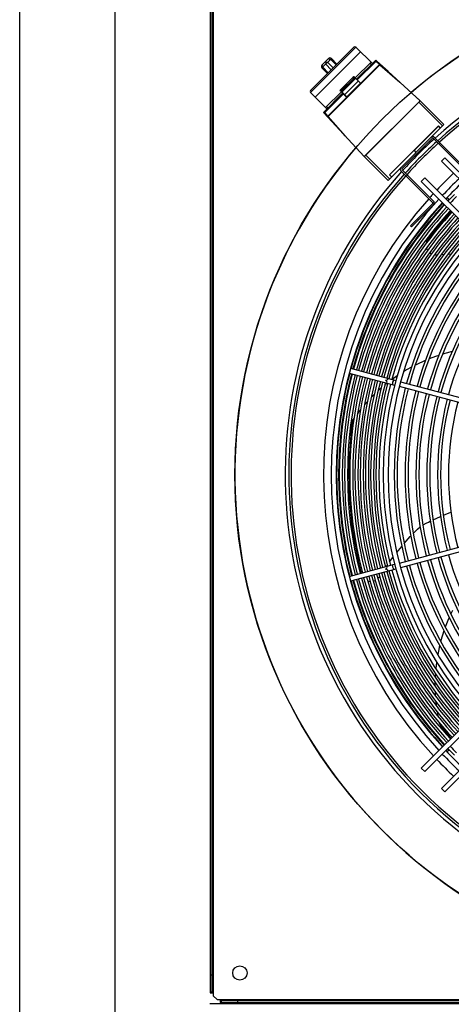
# Model space of a CAD drawing. Header units: centimetres. Extents: x -92429 to 178773, y 2337 to 428125.
# Tile 117 of 138: x 162300 to 162341, y 9605 to 9698. Entities that reach past the tile are written whole.
import ezdxf

# ---------------------------------------------------------------- set-up
doc = ezdxf.new("R2010")
doc.units = ezdxf.units.CM
doc.header["$LTSCALE"] = 50
doc.layers.add('WL_rurociągi', color=1, linetype='Continuous')
doc.layers.add('WL_urządzenia', color=1, linetype='Continuous')

msp = doc.modelspace()

# ---------------------------------------------------------------- linework, layer by layer
at = {"layer": 'WL_rurociągi'}
for p, q in [((162300.275, 8844.624, 2170), (162300.275, 9737.624, 2170)), ((162309.231, 8864.807, 2170), (162309.231, 9717.441, 2170))]:
    msp.add_line(p, q, dxfattribs=at)
at = {"layer": 'WL_urządzenia', "color": 1, "linetype": 'Continuous'}
for p, q in [((162318.156, 9703.874, 2170), (162318.156, 9606.539, 2170)), ((162318.341, 9606.632, 2170), (162318.341, 9703.781, 2170)), ((162318.434, 9703.874, 2170), (162318.434, 9606.539, 2170)), ((162327.576, 9691.121, 2170), (162331.836, 9695.381, 2170)), ((162331.64, 9695.381, 2170), (162327.576, 9691.317, 2170)), ((162328.002, 9690.695, 2170), (162332.262, 9694.955, 2170)), ((162333.37, 9693.848, 2170), (162331.836, 9695.381, 2170)), ((162329.523, 9694.313, 2170), (162328.644, 9693.434, 2170)), ((162329.26, 9694.313, 2170), (162328.644, 9693.697, 2170)), ((162328.994, 9693.784, 2170), (162329.518, 9693.26, 2170)), ((162329.697, 9693.439, 2170), (162329.173, 9693.963, 2170)), ((162329.458, 9694.249, 2170), (162329.983, 9693.725, 2170)), ((162330.047, 9693.789, 2170), (162329.523, 9694.313, 2170)), ((162331.771, 9692.497, 2170), (162333.246, 9693.972, 2170)), ((162333.666, 9694.144, 2170), (162331.895, 9692.373, 2170)), ((162333.766, 9694.113, 2170), (162331.961, 9692.307, 2170)), ((162333.272, 9693.749, 2170), (162333.147, 9693.874, 2170)), ((162333.731, 9694.145, 2170), (162337.847, 9690.354, 2170)), ((162333.733, 9694.022, 2170), (162333.796, 9694.085, 2170)), ((162333.733, 9694.022, 2170), (162334.046, 9693.751, 2170)), ((162334.864, 9693.101, 2170), (162333.81, 9694.013, 2170)), ((162329.168, 9692.91, 2170), (162328.644, 9693.434, 2170)), ((162329.232, 9692.974, 2170), (162328.708, 9693.499, 2170)), ((162334.046, 9693.751, 2170), (162329.206, 9688.911, 2170)), ((162329.235, 9688.881, 2170), (162334.076, 9693.722, 2170)), ((162334.076, 9693.722, 2170), (162334.046, 9693.751, 2170)), ((162334.076, 9693.722, 2170), (162335.948, 9692.103, 2170)), ((162331.62, 9692.622, 2170), (162330.335, 9691.337, 2170)), ((162330.434, 9691.409, 2170), (162331.548, 9692.523, 2170)), ((162331.784, 9692.458, 2170), (162330.499, 9691.173, 2170)), ((162330.506, 9691.166, 2170), (162331.791, 9692.451, 2170)), ((162330.506, 9691.337, 2170), (162331.62, 9692.451, 2170)), ((162330.514, 9691.303, 2170), (162331.654, 9692.444, 2170)), ((162331.622, 9692.427, 2170), (162330.53, 9691.335, 2170)), ((162332.04, 9692.202, 2170), (162330.756, 9690.917, 2170)), ((162330.767, 9690.905, 2170), (162332.052, 9692.19, 2170)), ((162332.253, 9691.989, 2170), (162330.969, 9690.704, 2170)), ((162331.535, 9692.51, 2170), (162331.62, 9692.425, 2170)), ((162331.548, 9692.55, 2170), (162331.654, 9692.444, 2170)), ((162331.548, 9692.524, 2170), (162331.62, 9692.451, 2170)), ((162331.556, 9692.542, 2170), (162331.628, 9692.614, 2170)), ((162331.62, 9692.622, 2170), (162332.253, 9691.989, 2170)), ((162332.262, 9692.006, 2170), (162331.646, 9692.622, 2170)), ((162329.109, 9689.587, 2170), (162327.576, 9691.121, 2170)), ((162330.584, 9691.062, 2170), (162328.813, 9689.291, 2170)), ((162330.65, 9690.996, 2170), (162328.845, 9689.191, 2170)), ((162328.985, 9689.712, 2170), (162330.46, 9691.186, 2170)), ((162330.969, 9690.704, 2170), (162330.335, 9691.337, 2170)), ((162330.335, 9691.337, 2170), (162330.335, 9691.337, 2170)), ((162330.335, 9691.311, 2170), (162330.951, 9690.695, 2170)), ((162330.343, 9691.329, 2170), (162330.415, 9691.401, 2170)), ((162330.407, 9691.409, 2170), (162330.514, 9691.303, 2170)), ((162330.506, 9691.337, 2170), (162330.434, 9691.409, 2170)), ((162330.447, 9691.422, 2170), (162330.532, 9691.337, 2170)), ((162337.847, 9690.354, 2170), (162332.603, 9685.11, 2170)), ((162332.747, 9685.228, 2170), (162337.729, 9690.21, 2170)), ((162337.664, 9690.537, 2170), (162337.656, 9690.53, 2170)), ((162340.089, 9688.112, 2170), (162337.664, 9690.537, 2170)), ((162337.729, 9690.21, 2170), (162337.754, 9690.235, 2170)), ((162339.958, 9687.981, 2170), (162337.729, 9690.21, 2170)), ((162337.754, 9690.235, 2170), (162337.778, 9690.261, 2170)), ((162337.778, 9690.261, 2170), (162337.8, 9690.285, 2170)), ((162337.8, 9690.285, 2170), (162337.818, 9690.306, 2170)), ((162337.818, 9690.306, 2170), (162337.832, 9690.324, 2170)), ((162337.832, 9690.324, 2170), (162337.842, 9690.339, 2170)), ((162337.842, 9690.339, 2170), (162337.847, 9690.349, 2170)), ((162337.847, 9690.349, 2170), (162337.847, 9690.354, 2170)), ((162332.603, 9685.11, 2170), (162328.812, 9689.226, 2170)), ((162328.935, 9689.224, 2170), (162328.872, 9689.161, 2170)), ((162329.206, 9688.911, 2170), (162328.935, 9689.224, 2170)), ((162328.944, 9689.147, 2170), (162329.856, 9688.093, 2170)), ((162329.208, 9689.685, 2170), (162329.083, 9689.81, 2170)), ((162329.235, 9688.881, 2170), (162329.206, 9688.911, 2170)), ((162330.854, 9687.009, 2170), (162329.235, 9688.881, 2170)), ((162340.089, 9688.112, 2170), (162334.845, 9682.868, 2170)), ((162339.564, 9687.981, 2170), (162334.976, 9683.393, 2170)), ((162334.989, 9683.379, 2170), (162339.578, 9687.968, 2170)), ((162339.761, 9687.784, 2170), (162339.564, 9687.981, 2170)), ((162336.156, 9683.983, 2170), (162338.975, 9686.801, 2170)), ((162342.121, 9683.786, 2170), (162339.106, 9686.801, 2170)), ((162342.219, 9683.884, 2170), (162339.204, 9686.899, 2170)), ((162339.597, 9686.31, 2170), (162339.696, 9686.408, 2170)), ((162337.28, 9685.671, 2170), (162337.464, 9685.487, 2170)), ((162337.47, 9685.493, 2170), (162337.286, 9685.677, 2170)), ((162332.427, 9685.301, 2170), (162332.42, 9685.294, 2170)), ((162332.42, 9685.294, 2170), (162334.845, 9682.868, 2170)), ((162332.603, 9685.11, 2170), (162332.608, 9685.11, 2170)), ((162332.608, 9685.11, 2170), (162332.618, 9685.115, 2170)), ((162332.618, 9685.115, 2170), (162332.633, 9685.125, 2170)), ((162332.633, 9685.125, 2170), (162332.651, 9685.139, 2170)), ((162332.651, 9685.139, 2170), (162332.672, 9685.157, 2170)), ((162332.672, 9685.157, 2170), (162332.696, 9685.179, 2170)), ((162332.696, 9685.179, 2170), (162332.722, 9685.203, 2170)), ((162332.722, 9685.203, 2170), (162332.747, 9685.228, 2170)), ((162334.976, 9682.999, 2170), (162332.747, 9685.228, 2170)), ((162340.187, 9684.999, 2170), (162339.859, 9684.671, 2170)), ((162339.859, 9684.671, 2170), (162363.825, 9660.705, 2170)), ((162364.216, 9660.97, 2170), (162340.187, 9684.999, 2170)), ((162336.058, 9683.753, 2170), (162339.073, 9680.738, 2170)), ((162339.171, 9680.836, 2170), (162336.156, 9683.851, 2170)), ((162334.976, 9683.393, 2170), (162335.173, 9683.196, 2170)), ((162336.549, 9683.262, 2170), (162336.648, 9683.36, 2170)), ((162338.286, 9683.098, 2170), (162337.959, 9682.77, 2170)), ((162337.959, 9682.77, 2170), (162361.987, 9658.742, 2170)), ((162362.252, 9659.132, 2170), (162338.286, 9683.098, 2170)), ((162339.073, 9680.738, 2170), (162339.157, 9680.823, 2170)), ((162339.157, 9680.823, 2170), (162339.171, 9680.836, 2170)), ((162340.392, 9681.254, 2170), (162340.599, 9681.047, 2170)), ((162339.007, 9680.672, 2170), (162336.943, 9678.608, 2170)), ((162339.106, 9680.574, 2170), (162337.041, 9678.509, 2170)), ((162340.768, 9679.96, 2170), (162339.381, 9678.357, 2170)), ((162337.696, 9679.165, 2170), (162337.598, 9679.263, 2170)), ((162337.041, 9678.509, 2170), (162336.943, 9678.608, 2170)), ((162339.381, 9678.357, 2170), (162338.595, 9677.359, 2170)), ((162338.468, 9677.13, 2170), (162338.42, 9676.955, 2170)), ((162338.551, 9677.296, 2170), (162338.468, 9677.13, 2170)), ((162338.595, 9677.359, 2170), (162338.551, 9677.296, 2170)), ((162338.42, 9676.955, 2170), (162338.415, 9676.928, 2170)), ((162338.453, 9676.509, 2170), (162338.486, 9676.422, 2170)), ((162338.486, 9676.422, 2170), (162338.558, 9676.291, 2170)), ((162338.748, 9676.08, 2170), (162338.836, 9676.016, 2170)), ((162338.836, 9676.016, 2170), (162338.928, 9675.965, 2170)), ((162339.209, 9675.88, 2170), (162339.352, 9675.872, 2170)), ((162339.352, 9675.872, 2170), (162339.413, 9675.875, 2170)), ((162339.413, 9675.875, 2170), (162339.472, 9675.88, 2170)), ((162339.839, 9675.909, 2170), (162339.844, 9675.909, 2170)), ((162339.844, 9675.909, 2170), (162340.118, 9675.928, 2170)), ((162340.483, 9675.949, 2170), (162340.76, 9675.962, 2170)), ((162339.306, 9666.32, 2170), (162338.689, 9666.089, 2170)), ((162339.613, 9666.425, 2170), (162339.306, 9666.32, 2170)), ((162340.287, 9666.629, 2170), (162339.957, 9666.533, 2170)), ((162340.863, 9666.779, 2170), (162340.287, 9666.629, 2170)), ((162331.323, 9665.207, 2170), (162335.576, 9664.068, 2170)), ((162337.044, 9665.32, 2170), (162336.588, 9665.064, 2170)), ((162337.485, 9665.549, 2170), (162337.399, 9665.506, 2170)), ((162338.339, 9665.944, 2170), (162337.485, 9665.549, 2170)), ((162331.203, 9664.76, 2170), (162335.456, 9663.62, 2170)), ((162335.7, 9664.505, 2170), (162335.216, 9664.164, 2170)), ((162336.588, 9665.064, 2170), (162336.299, 9664.891, 2170)), ((162334.183, 9663.338, 2170), (162334.019, 9663.194, 2170)), ((162334.75, 9663.809, 2170), (162334.546, 9663.644, 2170)), ((162350.41, 9659.613, 2170), (162335.904, 9663.5, 2170)), ((162336.024, 9663.948, 2170), (162350.53, 9660.061, 2170)), ((162333.543, 9662.75, 2170), (162333.266, 9662.473, 2170)), ((162334.019, 9663.194, 2170), (162333.906, 9663.091, 2170)), ((162332.904, 9662.091, 2170), (162332.628, 9661.781, 2170)), ((162331.619, 9660.488, 2170), (162331.541, 9660.354, 2170)), ((162331.637, 9660.514, 2170), (162331.619, 9660.488, 2170)), ((162332.268, 9661.351, 2170), (162331.994, 9661.001, 2170)), ((162331.46, 9660.08, 2170), (162331.376, 9659.412, 2170)), ((162331.479, 9660.181, 2170), (162331.46, 9660.08, 2170)), ((162331.541, 9660.354, 2170), (162331.479, 9660.181, 2170)), ((162331.376, 9659.412, 2170), (162331.151, 9656.33, 2170)), ((162331.151, 9656.33, 2170), (162331.188, 9653.219, 2170)), ((162331.188, 9653.219, 2170), (162331.488, 9650.128, 2170)), ((162361.987, 9651.672, 2170), (162337.959, 9627.643, 2170)), ((162338.286, 9627.316, 2170), (162362.252, 9651.282, 2170)), ((162339.068, 9650.97, 2170), (162339.771, 9651.283, 2170)), ((162340.036, 9651.396, 2170), (162340.579, 9651.617, 2170)), ((162340.579, 9651.617, 2170), (162340.746, 9651.682, 2170)), ((162335.904, 9646.913, 2170), (162350.41, 9650.8, 2170)), ((162350.53, 9650.353, 2170), (162336.024, 9646.466, 2170)), ((162337.621, 9650.108, 2170), (162337.86, 9650.299, 2170)), ((162338.113, 9650.475, 2170), (162338.145, 9650.496, 2170)), ((162338.145, 9650.496, 2170), (162338.416, 9650.655, 2170)), ((162338.416, 9650.655, 2170), (162338.628, 9650.763, 2170)), ((162338.628, 9650.763, 2170), (162338.805, 9650.848, 2170)), ((162331.488, 9650.128, 2170), (162332.042, 9647.104, 2170)), ((162336.358, 9648.745, 2170), (162336.932, 9649.404, 2170)), ((162336.932, 9649.404, 2170), (162336.974, 9649.451, 2170)), ((162337.209, 9649.71, 2170), (162337.221, 9649.723, 2170)), ((162337.221, 9649.723, 2170), (162337.378, 9649.885, 2170)), ((162337.378, 9649.885, 2170), (162337.621, 9650.108, 2170)), ((162363.825, 9649.708, 2170), (162339.859, 9625.742, 2170)), ((162340.187, 9625.415, 2170), (162364.216, 9649.443, 2170)), ((162335.664, 9647.896, 2170), (162336.131, 9648.473, 2170)), ((162331.203, 9645.654, 2170), (162335.456, 9646.793, 2170)), ((162332.042, 9647.104, 2170), (162332.322, 9645.954, 2170)), ((162334.687, 9646.587, 2170), (162334.779, 9646.716, 2170)), ((162334.991, 9647.01, 2170), (162335.299, 9647.423, 2170)), ((162335.576, 9646.346, 2170), (162331.323, 9645.206, 2170)), ((162334.253, 9645.957, 2170), (162334.256, 9645.962, 2170)), ((162334.256, 9645.962, 2170), (162334.281, 9645.998, 2170)), ((162332.518, 9645.526, 2170), (162332.554, 9645.484, 2170)), ((162332.554, 9645.484, 2170), (162332.574, 9645.463, 2170)), ((162332.927, 9645.235, 2170), (162333.015, 9645.208, 2170)), ((162333.015, 9645.208, 2170), (162333.163, 9645.183, 2170)), ((162333.447, 9645.203, 2170), (162333.551, 9645.233, 2170)), ((162333.551, 9645.233, 2170), (162333.648, 9645.274, 2170)), ((162333.888, 9645.444, 2170), (162333.982, 9645.551, 2170)), ((162333.982, 9645.551, 2170), (162334.017, 9645.601, 2170)), ((162334.017, 9645.601, 2170), (162334.05, 9645.651, 2170)), ((162340.885, 9642.44, 2170), (162340.736, 9642.131, 2170)), ((162340.458, 9641.505, 2170), (162340.218, 9640.892, 2170)), ((162340.586, 9641.803, 2170), (162340.458, 9641.505, 2170)), ((162340.091, 9640.535, 2170), (162339.813, 9639.635, 2170)), ((162339.813, 9639.635, 2170), (162339.788, 9639.543, 2170)), ((162339.574, 9638.644, 2170), (162339.509, 9638.314, 2170)), ((162339.688, 9639.154, 2170), (162339.574, 9638.644, 2170)), ((162339.395, 9637.61, 2170), (162339.32, 9636.983, 2170)), ((162339.282, 9636.531, 2170), (162339.262, 9636.177, 2170)), ((162339.246, 9635.702, 2170), (162339.244, 9635.484, 2170)), ((162339.244, 9635.484, 2170), (162339.245, 9635.331, 2170)), ((162339.256, 9634.833, 2170), (162339.276, 9634.442, 2170)), ((162339.318, 9633.917, 2170), (162339.363, 9633.505, 2170)), ((162339.442, 9632.949, 2170), (162339.518, 9632.511, 2170)), ((162339.642, 9631.92, 2170), (162339.649, 9631.89, 2170)), ((162339.649, 9631.89, 2170), (162339.696, 9631.742, 2170)), ((162339.696, 9631.742, 2170), (162339.784, 9631.58, 2170)), ((162339.784, 9631.58, 2170), (162339.846, 9631.498, 2170)), ((162339.846, 9631.498, 2170), (162340.286, 9630.989, 2170)), ((162340.286, 9630.989, 2170), (162340.768, 9630.453, 2170)), ((162340.599, 9629.366, 2170), (162340.392, 9629.159, 2170)), ((162337.959, 9627.643, 2170), (162338.286, 9627.316, 2170)), ((162339.859, 9625.742, 2170), (162340.187, 9625.415, 2170)), ((162318.156, 9608.208, 2170), (162318.341, 9608.208, 2170)), ((162318.156, 9606.632, 2170), (162318.341, 9606.632, 2170)), ((162318.156, 9606.539, 2170), (162318.434, 9606.539, 2170)), ((162318.341, 9606.539, 2170), (162318.341, 9606.632, 2170)), ((162318.434, 9606.539, 2170), (162318.434, 9606.261, 2170)), ((162318.434, 9606.261, 2170), (162318.805, 9605.89, 2170)), ((162318.805, 9605.89, 2170), (162319.083, 9605.89, 2170)), ((162319.083, 9605.89, 2170), (162416.418, 9605.89, 2170)), ((162319.083, 9605.89, 2170), (162319.083, 9605.612, 2170)), ((162318.11, 9605.519, 2170), (162417.391, 9605.519, 2170)), ((162319.176, 9605.798, 2170), (162319.083, 9605.798, 2170)), ((162416.418, 9605.612, 2170), (162319.083, 9605.612, 2170)), ((162319.176, 9605.798, 2170), (162319.176, 9605.612, 2170)), ((162416.325, 9605.798, 2170), (162319.176, 9605.798, 2170)), ((162320.752, 9605.612, 2170), (162320.752, 9605.798, 2170))]:
    msp.add_line(p, q, dxfattribs=at)
for points in [[(162328.952, 9694.005, -0.393689), (162328.994, 9693.784)], [(162329.173, 9693.963, -0.393689), (162328.952, 9694.005)], [(162329.26, 9694.313, 0.353945), (162329.458, 9694.249)], [(162333.81, 9694.013, -0.383826), (162333.733, 9694.022)], [(162328.708, 9693.499, 0.353945), (162328.644, 9693.697)], [(162334.046, 9693.751, 0.395256), (162334.108, 9693.755)], [(162334.076, 9693.722, 0.050409), (162334.108, 9693.755)], [(162334.076, 9693.722, 0.039903), (162334.108, 9693.755)], [(162331.548, 9692.55, -0.350781), (162331.535, 9692.51)], [(162331.556, 9692.542, -0.308911), (162331.548, 9692.524)], [(162331.622, 9692.427, -0.372564), (162331.623, 9692.45)], [(162331.623, 9692.45, 0.213001), (162331.62, 9692.451)], [(162331.622, 9692.427, 0.080505), (162331.654, 9692.444)], [(162331.654, 9692.444, -0.05258), (162331.623, 9692.45)], [(162331.646, 9692.622, -0.308911), (162331.628, 9692.614)], [(162331.813, 9692.455, -0.408521), (162331.784, 9692.458)], [(162331.791, 9692.451, 0.390705), (162331.813, 9692.455)], [(162332.066, 9692.202, -0.413807), (162332.04, 9692.202)], [(162332.066, 9692.202, -0.039959), (162332.052, 9692.19)], [(162332.262, 9692.006, 0.279695), (162332.253, 9691.989)], [(162330.343, 9691.329, -0.308911), (162330.335, 9691.311)], [(162330.447, 9691.422, -0.350781), (162330.407, 9691.409)], [(162330.434, 9691.409, -0.308911), (162330.415, 9691.401)], [(162330.499, 9691.173, -0.408521), (162330.502, 9691.144)], [(162330.502, 9691.144, 0.390705), (162330.506, 9691.166)], [(162330.506, 9691.337, 0.213001), (162330.507, 9691.334)], [(162330.507, 9691.334, -0.372564), (162330.53, 9691.335)], [(162330.507, 9691.334, -0.05258), (162330.514, 9691.303)], [(162330.514, 9691.303, 0.080505), (162330.53, 9691.335)], [(162330.756, 9690.917, -0.413807), (162330.755, 9690.891)], [(162330.767, 9690.905, -0.039959), (162330.755, 9690.891)], [(162330.969, 9690.704, 0.279695), (162330.951, 9690.695)], [(162328.935, 9689.224, -0.383826), (162328.944, 9689.147)], [(162329.202, 9688.849, 0.395256), (162329.206, 9688.911)], [(162329.202, 9688.849, 0.050409), (162329.235, 9688.881)], [(162329.235, 9688.881, -0.039903), (162329.202, 9688.849)], [(162337.27, 9685.687, 0.207794), (162337.286, 9685.677)], [(162337.27, 9685.687, -0.207794), (162337.28, 9685.671)], [(162334.734, 9663.814, 0.407676), (162334.613, 9664.086, 0.407676), (162334.854, 9664.261)], [(162335.252, 9663.675, 0.037253), (162335.303, 9663.901, 0.037253), (162335.372, 9664.122)], [(162334.854, 9646.152, 0.407676), (162334.613, 9646.327, 0.407676), (162334.734, 9646.6)], [(162335.372, 9646.291, 0.037253), (162335.303, 9646.512, 0.037253), (162335.252, 9646.738)]]:
    msp.add_lwpolyline(points, format="xyb", dxfattribs=at)
for centre, radius in [((162367.75, 9655.207, 2170), 47.277), ((162320.937, 9608.393, 2170), 0.672), ((162320.937, 9608.393, 2170), 0.672)]:
    msp.add_circle(centre, radius, dxfattribs=at)
for centre, radius, start, end in [((162367.75, 9655.207, 2170), 47.277, 139.44157, 130.55843), ((162367.75, 9655.207, 2170), 42.566, 137.99606, 132.00394), ((162367.75, 9655.207, 2170), 42.222, 138.02047, 131.97953), ((162367.75, 9655.207, 2170), 42.012, 138.03557, 131.96443), ((162331.738, 9695.283, 2170), 0.139, 45, 135), ((162329.391, 9694.182, 2170), 0.185, 45, 135), ((162333.699, 9694.111, 2170), 0.0464, 47.35465, 135), ((162328.775, 9693.566, 2170), 0.185, 135, 225), ((162331.561, 9692.537, 2170), 0.0185, 135, 225), ((162331.633, 9692.609, 2170), 0.0185, 45, 135), ((162331.607, 9692.438, 2170), 0.0185, 315, 45), ((162327.674, 9691.219, 2170), 0.139, 135, 225), ((162330.348, 9691.324, 2170), 0.0185, 135, 225), ((162330.42, 9691.396, 2170), 0.0185, 45, 135), ((162330.519, 9691.35, 2170), 0.0185, 225, 315), ((162328.846, 9689.258, 2170), 0.0464, 135, 222.64535), ((162367.75, 9655.207, 2170), 42.566, 132.19134, 137.80866), ((162367.75, 9655.207, 2170), 42.222, 132.16846, 137.83154), ((162339.04, 9686.736, 2170), 0.232, 45, 135), ((162339.04, 9686.736, 2170), 0.0927, 45, 135), ((162367.75, 9655.207, 2170), 42.012, 132.15432, 137.84568), ((162336.221, 9683.917, 2170), 0.232, 135, 225), ((162336.221, 9683.917, 2170), 0.0927, 135, 225), ((162367.75, 9655.207, 2170), 38.964, 133.36403, 136.63597), ((162367.75, 9655.207, 2170), 38.239, 133.33298, 136.66702), ((162367.75, 9655.207, 2170), 37.775, 133.31252, 136.68748), ((162367.75, 9655.207, 2170), 38.964, 138.27327, 222.68206), ((162367.75, 9655.207, 2170), 38.239, 137.36195, 222.63805), ((162367.75, 9655.207, 2170), 38.964, 137.31794, 138.06849), ((162338.942, 9680.738, 2170), 0.232, 315, 21.42182), ((162367.75, 9655.207, 2170), 37.729, 136.4079, 136.68956), ((162367.75, 9655.207, 2170), 37.544, 136.41485, 136.6979), ((162367.75, 9655.207, 2170), 37.483, 135.35425, 136.70065), ((162367.75, 9655.207, 2170), 37.205, 135.3569, 136.71337), ((162367.75, 9655.207, 2170), 37.775, 137.39095, 222.60905), ((162367.75, 9655.207, 2170), 37.729, 137.39389, 164.64806), ((162367.75, 9655.207, 2170), 37.544, 137.40572, 164.64632), ((162367.75, 9655.207, 2170), 37.483, 137.40961, 164.64575), ((162367.75, 9655.207, 2170), 37.205, 137.42763, 164.6431), ((162367.75, 9655.207, 2170), 36.992, 137.4416, 164.64105), ((162367.75, 9655.207, 2170), 36.714, 137.4601, 164.63833), ((162338.942, 9680.738, 2170), 0.0927, 315, 45), ((162367.75, 9655.207, 2170), 36.501, 137.47444, 164.63622), ((162367.75, 9655.207, 2170), 36.223, 137.49345, 164.63343), ((162367.75, 9655.207, 2170), 36.011, 137.50819, 164.63126), ((162367.75, 9655.207, 2170), 35.732, 137.52772, 164.62839), ((162367.75, 9655.207, 2170), 35.52, 137.54287, 164.62617), ((162367.75, 9655.207, 2170), 35.242, 137.56294, 164.62322), ((162367.75, 9655.207, 2170), 35.029, 137.57852, 164.62093), ((162367.75, 9655.207, 2170), 34.751, 137.59916, 164.6179), ((162367.75, 9655.207, 2170), 34.538, 137.61518, 164.61555), ((162367.75, 9655.207, 2170), 34.26, 137.63642, 164.61242), ((162367.75, 9655.207, 2170), 34.048, 137.6529, 164.61), ((162367.75, 9655.207, 2170), 33.372, 137.70664, 222.29336), ((162367.75, 9655.207, 2170), 32.908, 137.74479, 222.25521), ((162367.75, 9655.207, 2170), 33.769, 137.67476, 164.60679), ((162367.75, 9655.207, 2170), 32.329, 137.79404, 164.58927), ((162367.75, 9655.207, 2170), 32.051, 137.81831, 164.58571), ((162367.75, 9655.207, 2170), 31.31, 137.88505, 164.5759), ((162367.75, 9655.207, 2170), 31.032, 137.91093, 164.5721), ((162367.75, 9655.207, 2170), 30.291, 137.98219, 164.56164), ((162367.75, 9655.207, 2170), 30.013, 138.00985, 164.55757), ((162367.75, 9655.207, 2170), 29.272, 138.0861, 164.54638), ((162367.75, 9655.207, 2170), 28.994, 138.11574, 164.54203), ((162367.75, 9655.207, 2170), 28.253, 138.19752, 164.53002), ((162367.75, 9655.207, 2170), 37.729, 165.35194, 194.64806), ((162367.75, 9655.207, 2170), 37.544, 165.35368, 194.64632), ((162367.75, 9655.207, 2170), 37.483, 165.35425, 194.64575), ((162367.75, 9655.207, 2170), 37.205, 165.3569, 194.6431), ((162367.75, 9655.207, 2170), 36.992, 165.35895, 194.64105), ((162367.75, 9655.207, 2170), 36.714, 165.36167, 194.63833), ((162367.75, 9655.207, 2170), 36.501, 165.36378, 194.63622), ((162367.75, 9655.207, 2170), 36.223, 165.36657, 194.63343), ((162367.75, 9655.207, 2170), 36.011, 165.36874, 194.63126), ((162367.75, 9655.207, 2170), 35.732, 165.37161, 194.62839), ((162367.75, 9655.207, 2170), 35.52, 165.37383, 194.62617), ((162367.75, 9655.207, 2170), 35.242, 165.37678, 194.62322), ((162367.75, 9655.207, 2170), 35.029, 165.37907, 194.62093), ((162367.75, 9655.207, 2170), 34.751, 165.3821, 194.6179), ((162367.75, 9655.207, 2170), 34.538, 165.38445, 194.61555), ((162367.75, 9655.207, 2170), 34.26, 165.38757, 194.61243), ((162367.75, 9655.207, 2170), 34.048, 165.39, 194.61), ((162367.75, 9655.207, 2170), 33.769, 165.39321, 194.60679), ((162367.75, 9655.207, 2170), 32.329, 165.41073, 194.58927), ((162367.75, 9655.207, 2170), 32.051, 165.41429, 194.58571), ((162367.75, 9655.207, 2170), 31.31, 165.4241, 194.5759), ((162367.75, 9655.207, 2170), 31.032, 165.4279, 194.5721), ((162367.75, 9655.207, 2170), 30.291, 165.43836, 194.56164), ((162367.75, 9655.207, 2170), 30.013, 165.44243, 194.55757), ((162367.75, 9655.207, 2170), 29.272, 165.45362, 194.54638), ((162367.75, 9655.207, 2170), 28.994, 165.45797, 194.54203), ((162367.75, 9655.207, 2170), 28.253, 165.46998, 194.53002), ((162367.75, 9655.207, 2170), 27.975, 165.47466, 194.52534), ((162367.75, 9655.207, 2170), 27.234, 165.48757, 194.51243), ((162367.75, 9655.207, 2170), 28.253, 195.46998, 221.80248), ((162367.75, 9655.207, 2170), 32.329, 195.41073, 222.20596), ((162367.75, 9655.207, 2170), 32.051, 195.41429, 222.18169), ((162367.75, 9655.207, 2170), 31.31, 195.4241, 222.11495), ((162367.75, 9655.207, 2170), 31.032, 195.4279, 222.08907), ((162367.75, 9655.207, 2170), 30.291, 195.43836, 222.01781), ((162367.75, 9655.207, 2170), 30.013, 195.44243, 221.99015), ((162367.75, 9655.207, 2170), 29.272, 195.45362, 221.9139), ((162367.75, 9655.207, 2170), 28.994, 195.45797, 221.88426), ((162367.75, 9655.207, 2170), 36.011, 195.36874, 222.49181), ((162367.75, 9655.207, 2170), 35.732, 195.37161, 222.47228), ((162367.75, 9655.207, 2170), 35.52, 195.37383, 222.45713), ((162367.75, 9655.207, 2170), 35.242, 195.37678, 222.43706), ((162367.75, 9655.207, 2170), 35.029, 195.37907, 222.42148), ((162367.75, 9655.207, 2170), 34.751, 195.3821, 222.40084), ((162367.75, 9655.207, 2170), 34.538, 195.38445, 222.38482), ((162367.75, 9655.207, 2170), 34.26, 195.38758, 222.36358), ((162367.75, 9655.207, 2170), 34.048, 195.39, 222.3471), ((162367.75, 9655.207, 2170), 33.769, 195.39321, 222.32524), ((162367.75, 9655.207, 2170), 37.729, 195.35194, 222.60611), ((162367.75, 9655.207, 2170), 37.544, 195.35368, 222.59428), ((162367.75, 9655.207, 2170), 37.483, 195.35425, 222.59039), ((162367.75, 9655.207, 2170), 37.205, 195.3569, 222.57237), ((162367.75, 9655.207, 2170), 36.992, 195.35895, 222.5584), ((162367.75, 9655.207, 2170), 36.714, 195.36167, 222.5399), ((162367.75, 9655.207, 2170), 36.501, 195.36378, 222.52556), ((162367.75, 9655.207, 2170), 36.223, 195.36657, 222.50655), ((162367.75, 9655.207, 2170), 37.775, 223.31252, 226.68748), ((162367.75, 9655.207, 2170), 37.729, 223.31044, 223.5921), ((162367.75, 9655.207, 2170), 37.544, 223.3021, 223.58515), ((162367.75, 9655.207, 2170), 37.483, 223.29935, 224.64575), ((162367.75, 9655.207, 2170), 37.205, 223.28663, 224.6431), ((162367.75, 9655.207, 2170), 38.964, 223.36403, 226.63597), ((162367.75, 9655.207, 2170), 38.239, 223.33298, 226.66702)]:
    msp.add_arc(centre, radius, start, end, dxfattribs=at)

doc.saveas('drawing.dxf')
